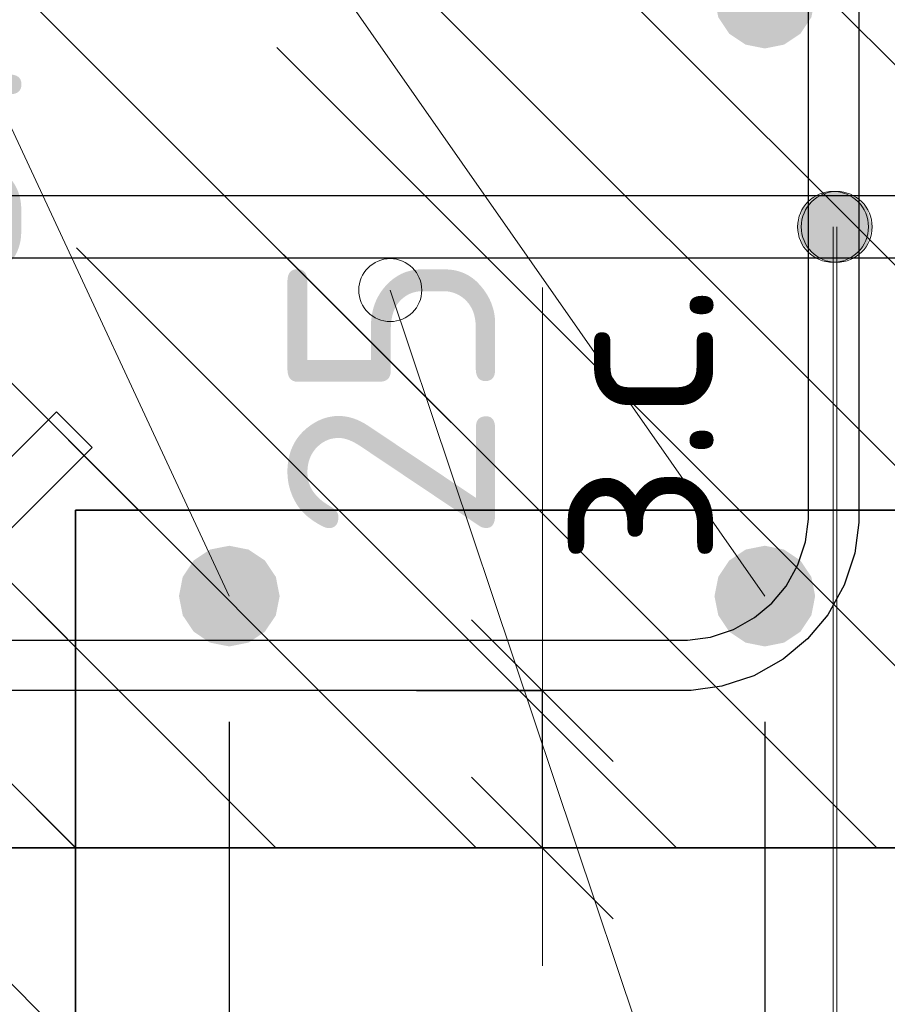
# Model space of a CAD drawing. Header units: metres. Extents: x -38 to 97, y -15 to 21.
# Tile 119 of 205: x 72.367 to 72.505, y 6.353 to 6.51. Entities that reach past the tile are written whole.
import ezdxf

# ---------------------------------------------------------------- set-up
doc = ezdxf.new("R2010")
doc.units = ezdxf.units.M
doc.header["$PDMODE"] = 65
for name, color, linetype, lineweight in [('XR$3$Арм.стержн. Хомут', 240, 'Continuous', 35), ('XR$3$Арм.стержн.горизонт. 1', 180, 'Continuous', 35), ('XR$3$Размерная линия (1)', 7, 'Continuous', 13), ('XR$3$Размерная линия_ общее', 7, 'Continuous', 13), ('XR$4$Арм. стержнями нижней зоны', 180, 'Continuous', 35), ('XR$4$Арм.стержн. Арматура края', 96, 'Continuous', 35), ('XR$4$Размерная линия (1)', 7, 'Continuous', 13), ('XR$6$Арм. стержнями нижней зоны', 180, 'Continuous', 35), ('XR$6$Арм.стержн. Арматура края', 96, 'Continuous', 35), ('XR$6$Размерная линия (1)', 7, 'Continuous', 13)]:
    doc.layers.add(name, color=color, linetype=linetype, lineweight=lineweight)
doc.styles.add('ISOCPEUR', font='txt')
doc.dimstyles.new('DIMSTYLE_11', dxfattribs={"dimtxt": 0.033, "dimasz": 0.0375, "dimexe": 0, "dimexo": 0, "dimgap": 0.0165, "dimtad": 2, "dimdec": 0, "dimlfac": 1000, "dimrnd": 1, "dimzin": 12, "dimdsep": 46, "dimtxsty": 'ISOCPEUR', "dimblk1": 'ALL_ML_STRICH', "dimblk2": 'ALL_ML_STRICH', "dimsah": 1, "dimcen": 0, "dimclrd": 7, "dimclre": 256, "dimclrt": 7, "dimadec": 0, "dimazin": 0, "dimtfac": 1, "dimtdec": 0, "dimtix": 1, "dimtmove": 2, "dimatfit": 3, "dimfxl": 0, "dimtvp": 1.2, "dimtzin": 0, "dimlwd": 0, "dimlwe": -3, "dimarcsym": 0})
doc.dimstyles.new('DIMSTYLE_12', dxfattribs={"dimtxt": 0.03, "dimasz": 0.03, "dimexe": 0, "dimexo": 0, "dimgap": 0.015, "dimtad": 2, "dimdec": 0, "dimlfac": 1000, "dimrnd": 1, "dimzin": 12, "dimdsep": 46, "dimtxsty": 'ISOCPEUR', "dimblk1": 'ALL_ML_STRICH', "dimblk2": 'ALL_ML_STRICH', "dimsah": 1, "dimcen": 0, "dimclrd": 7, "dimclre": 256, "dimclrt": 7, "dimadec": 0, "dimazin": 0, "dimtfac": 1, "dimtdec": 0, "dimtix": 1, "dimtmove": 2, "dimatfit": 3, "dimfxl": 0, "dimtzin": 0, "dimlwd": 0, "dimlwe": -3, "dimarcsym": 0})
doc.dimstyles.new('DIMSTYLE_14', dxfattribs={"dimtxt": 0.03, "dimasz": 0.03, "dimexe": 0, "dimexo": 0, "dimgap": 0.015, "dimtad": 2, "dimdec": 0, "dimlfac": 1000, "dimrnd": 1, "dimzin": 12, "dimdsep": 46, "dimtxsty": 'ISOCPEUR', "dimblk1": 'ALL_ML_STRICH', "dimblk2": 'ALL_ML_STRICH', "dimsah": 1, "dimcen": 0, "dimclrd": 7, "dimclre": 256, "dimclrt": 7, "dimadec": 0, "dimazin": 0, "dimtfac": 1, "dimtdec": 0, "dimtix": 1, "dimtmove": 2, "dimatfit": 3, "dimfxl": 0, "dimtvp": 1.2, "dimtzin": 0, "dimlwd": 0, "dimlwe": -3, "dimarcsym": 0})
doc.dimstyles.new('DIMSTYLE_9', dxfattribs={"dimtxt": 0.033, "dimasz": 0.0375, "dimexe": 0, "dimexo": 0, "dimgap": 0.0165, "dimtad": 2, "dimdec": 0, "dimlfac": 1000, "dimrnd": 1, "dimzin": 12, "dimdsep": 46, "dimtxsty": 'ISOCPEUR', "dimblk1": 'ALL_ML_STRICH', "dimblk2": 'ALL_ML_STRICH', "dimsah": 1, "dimcen": 0, "dimclrd": 7, "dimclre": 256, "dimclrt": 7, "dimadec": 0, "dimazin": 0, "dimtfac": 1, "dimtdec": 0, "dimtix": 1, "dimtmove": 2, "dimatfit": 3, "dimfxl": 0, "dimtvp": 1.2, "dimtzin": 0, "dimlwd": 0, "dimlwe": -3, "dimarcsym": 0})
pattern_1 = [(135, (0, 0), (-0.031819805, -0.031819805), [0.4, -0.05, 0, -0.05]), (135, (-0.01591, -0.01591), (-0.031819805, -0.031819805), [0.8, -0.1, 0.1, -0.1])]

# ---------------------------------------------------------------- blocks, each defined once
blk = doc.blocks.new('ALL_ML_STRICH')
at = {"color": 0, "linetype": 'ByBlock', "lineweight": -2}
for p, q in [((0, -0.5), (0, 0.5)), ((-0.3, -0.3), (0.3, 0.3)), ((-1, 0), (0.5, 0))]:
    blk.add_line(p, q, dxfattribs=at)
blk = doc.blocks.new('*D68')
at = {"layer": 'DEFPOINTS', "color": 7, "linetype": 'Continuous', "lineweight": 13, "transparency": 33554687}
for p in [(72.27526, 6.46063), (72.27526, 6.42564), (72.30026, 6.42064)]:
    blk.add_point(p, dxfattribs=at)
at = {"layer": 'XR$3$Размерная линия_ общее', "color": 253, "linetype": 'Continuous', "lineweight": -2, "true_color": 0xa0a0a0, "transparency": 33554687}
for p, q in [((72.27526, 6.44564), (72.27526, 6.46063)), ((72.30026, 6.44064), (72.30026, 6.46063))]:
    blk.add_line(p, q, dxfattribs=at)
at = {"layer": 'XR$3$Размерная линия_ общее', "color": 7, "linetype": 'Continuous', "lineweight": -2, "transparency": 33554687}
blk.add_line((72.27526, 6.46063), (72.30026, 6.46063), dxfattribs=at)
at = {"layer": 'XR$3$Размерная линия_ общее', "color": 7, "linetype": 'Continuous', "lineweight": 13, "transparency": 33554687, "xscale": 0.0375, "yscale": 0.0375, "zscale": 0.0375, "rotation": 180}
blk.add_blockref('ALL_ML_STRICH', (72.27526, 6.46063), dxfattribs=at)
at = {"layer": 'XR$3$Размерная линия_ общее', "color": 7, "linetype": 'Continuous', "lineweight": 13, "transparency": 33554687, "xscale": 0.0375, "yscale": 0.0375, "zscale": 0.0375}
blk.add_blockref('ALL_ML_STRICH', (72.30026, 6.46063), dxfattribs=at)
at = {"layer": 'XR$3$Размерная линия_ общее', "color": 7, "linetype": 'Continuous', "lineweight": 13, "transparency": 33554687, "insert": (72.34699, 6.48463), "char_height": 0.033, "width": 0.066, "attachment_point": 5, "style": 'ISOCPEUR'}
blk.add_mtext('\\A1;{25}', dxfattribs=at)
at = {"layer": 'XR$3$Размерная линия_ общее', "color": 7, "linetype": 'Continuous', "lineweight": 13, "transparency": 33554687, "insert": (72.32004, 6.46042), "char_height": 0.027, "width": 0.00135, "attachment_point": 1, "line_spacing_factor": 0.60241, "style": 'ISOCPEUR'}
blk.add_mtext('з.с.', dxfattribs=at)
blk = doc.blocks.new('*D70')
at = {"layer": 'DEFPOINTS', "color": 7, "linetype": 'Continuous', "lineweight": 13, "transparency": 33554687}
for p in [(72.40997, 6.40326), (72.41497, 6.37826), (72.44996, 6.37826)]:
    blk.add_point(p, dxfattribs=at)
at = {"layer": 'XR$3$Размерная линия_ общее', "color": 253, "linetype": 'Continuous', "lineweight": -2, "true_color": 0xa0a0a0, "transparency": 33554687}
for p, q in [((72.42997, 6.40326), (72.44996, 6.40326)), ((72.43497, 6.37826), (72.44996, 6.37826))]:
    blk.add_line(p, q, dxfattribs=at)
at = {"layer": 'XR$3$Размерная линия_ общее', "color": 7, "linetype": 'Continuous', "lineweight": -2, "transparency": 33554687}
blk.add_line((72.44996, 6.37826), (72.44996, 6.40326), dxfattribs=at)
at = {"layer": 'XR$3$Размерная линия_ общее', "color": 7, "linetype": 'Continuous', "lineweight": 13, "transparency": 33554687, "xscale": 0.0375, "yscale": 0.0375, "zscale": 0.0375}
for p, rotation in [((72.44996, 6.40326), 90), ((72.44996, 6.37826), 270)]:
    blk.add_blockref('ALL_ML_STRICH', p, dxfattribs=dict(at, rotation=rotation))
at = {"layer": 'XR$3$Размерная линия_ общее', "color": 7, "linetype": 'Continuous', "lineweight": 13, "transparency": 33554687, "insert": (72.45016, 6.42304), "char_height": 0.027, "width": 0.00135, "attachment_point": 1, "rotation": 90, "line_spacing_factor": 0.60241, "style": 'ISOCPEUR'}
blk.add_mtext('з.с.', dxfattribs=at)
at = {"layer": 'XR$3$Размерная линия_ общее', "color": 7, "linetype": 'Continuous', "lineweight": 13, "transparency": 33554687, "insert": (72.42596, 6.44998), "char_height": 0.033, "width": 0.066, "attachment_point": 5, "rotation": 90, "style": 'ISOCPEUR'}
blk.add_mtext('\\A1;{25}', dxfattribs=at)
blk = doc.blocks.new('*D71')
at = {"layer": 'DEFPOINTS', "color": 7, "linetype": 'Continuous', "lineweight": 13, "transparency": 33554687}
for p in [(72.2753, 6.37826), (72.52526, 6.37826), (72.2753, 6.23802)]:
    blk.add_point(p, dxfattribs=at)
at = {"layer": 'XR$3$Размерная линия (1)', "color": 9, "linetype": 'Continuous', "lineweight": -2, "true_color": 0xc7c7c7, "transparency": 33554687}
for p, q in [((72.2753, 6.35826), (72.2753, 6.23802)), ((72.52526, 6.35826), (72.52526, 6.23802))]:
    blk.add_line(p, q, dxfattribs=at)
at = {"layer": 'XR$3$Размерная линия (1)', "color": 7, "linetype": 'Continuous', "lineweight": -2, "transparency": 33554687}
blk.add_line((72.2753, 6.23802), (72.52526, 6.23802), dxfattribs=at)
at = {"layer": 'XR$3$Размерная линия (1)', "color": 7, "linetype": 'Continuous', "lineweight": 13, "transparency": 33554687, "xscale": 0.03, "yscale": 0.03, "zscale": 0.03, "rotation": 180}
blk.add_blockref('ALL_ML_STRICH', (72.2753, 6.23802), dxfattribs=at)
at = {"layer": 'XR$3$Размерная линия (1)', "color": 7, "linetype": 'Continuous', "lineweight": 13, "transparency": 33554687, "xscale": 0.03, "yscale": 0.03, "zscale": 0.03}
blk.add_blockref('ALL_ML_STRICH', (72.52526, 6.23802), dxfattribs=at)
at = {"layer": 'XR$3$Размерная линия (1)', "color": 7, "linetype": 'Continuous', "lineweight": 13, "transparency": 33554687, "insert": (72.40178, 6.26052), "char_height": 0.03, "width": 0.09, "attachment_point": 5, "style": 'ISOCPEUR'}
blk.add_mtext('\\A1;{250}', dxfattribs=at)
blk = doc.blocks.new('*D74')
at = {"layer": 'DEFPOINTS', "color": 7, "linetype": 'Continuous', "lineweight": 13, "transparency": 33554687}
for p in [(72.31523, 6.41826), (72.40023, 6.41826), (72.31523, 6.30302)]:
    blk.add_point(p, dxfattribs=at)
at = {"layer": 'XR$3$Размерная линия (1)', "color": 9, "linetype": 'Continuous', "lineweight": -2, "true_color": 0xc7c7c7, "transparency": 33554687}
for p, q in [((72.31523, 6.39826), (72.31523, 6.30302)), ((72.40023, 6.39826), (72.40023, 6.30302))]:
    blk.add_line(p, q, dxfattribs=at)
at = {"layer": 'XR$3$Размерная линия (1)', "color": 7, "linetype": 'Continuous', "lineweight": -2, "transparency": 33554687}
blk.add_line((72.31523, 6.30302), (72.40023, 6.30302), dxfattribs=at)
at = {"layer": 'XR$3$Размерная линия (1)', "color": 7, "linetype": 'Continuous', "lineweight": 13, "transparency": 33554687, "xscale": 0.03, "yscale": 0.03, "zscale": 0.03, "rotation": 180}
blk.add_blockref('ALL_ML_STRICH', (72.31523, 6.30302), dxfattribs=at)
at = {"layer": 'XR$3$Размерная линия (1)', "color": 7, "linetype": 'Continuous', "lineweight": 13, "transparency": 33554687, "xscale": 0.03, "yscale": 0.03, "zscale": 0.03}
blk.add_blockref('ALL_ML_STRICH', (72.40023, 6.30302), dxfattribs=at)
at = {"layer": 'XR$3$Размерная линия (1)', "color": 7, "linetype": 'Continuous', "lineweight": 13, "transparency": 33554687, "insert": (72.35923, 6.32552), "char_height": 0.03, "width": 0.06, "attachment_point": 5, "style": 'ISOCPEUR'}
blk.add_mtext('\\A1;{85}', dxfattribs=at)
blk = doc.blocks.new('*D75')
at = {"layer": 'DEFPOINTS', "color": 7, "linetype": 'Continuous', "lineweight": 13, "transparency": 33554687}
for p in [(72.40023, 6.41826), (72.4853, 6.41826), (72.40023, 6.30302)]:
    blk.add_point(p, dxfattribs=at)
at = {"layer": 'XR$3$Размерная линия (1)', "color": 9, "linetype": 'Continuous', "lineweight": -2, "true_color": 0xc7c7c7, "transparency": 33554687}
for p, q in [((72.40023, 6.39826), (72.40023, 6.30302)), ((72.4853, 6.39826), (72.4853, 6.30302))]:
    blk.add_line(p, q, dxfattribs=at)
at = {"layer": 'XR$3$Размерная линия (1)', "color": 7, "linetype": 'Continuous', "lineweight": -2, "transparency": 33554687}
blk.add_line((72.40023, 6.30302), (72.4853, 6.30302), dxfattribs=at)
at = {"layer": 'XR$3$Размерная линия (1)', "color": 7, "linetype": 'Continuous', "lineweight": 13, "transparency": 33554687, "xscale": 0.03, "yscale": 0.03, "zscale": 0.03, "rotation": 180}
blk.add_blockref('ALL_ML_STRICH', (72.40023, 6.30302), dxfattribs=at)
at = {"layer": 'XR$3$Размерная линия (1)', "color": 7, "linetype": 'Continuous', "lineweight": 13, "transparency": 33554687, "xscale": 0.03, "yscale": 0.03, "zscale": 0.03}
blk.add_blockref('ALL_ML_STRICH', (72.4853, 6.30302), dxfattribs=at)
at = {"layer": 'XR$3$Размерная линия (1)', "color": 7, "linetype": 'Continuous', "lineweight": 13, "transparency": 33554687, "insert": (72.44426, 6.32552), "char_height": 0.03, "width": 0.06, "attachment_point": 5, "style": 'ISOCPEUR'}
blk.add_mtext('\\A1;{85}', dxfattribs=at)
blk = doc.blocks.new('*D76')
at = {"layer": 'DEFPOINTS', "color": 7, "linetype": 'Continuous', "lineweight": 13, "transparency": 33554687}
for p in [(72.4853, 6.41826), (72.52526, 6.37826), (72.4853, 6.30302)]:
    blk.add_point(p, dxfattribs=at)
at = {"layer": 'XR$3$Размерная линия (1)', "color": 9, "linetype": 'Continuous', "lineweight": -2, "true_color": 0xc7c7c7, "transparency": 33554687}
for p, q in [((72.4853, 6.39826), (72.4853, 6.30302)), ((72.52526, 6.35826), (72.52526, 6.30302))]:
    blk.add_line(p, q, dxfattribs=at)
at = {"layer": 'XR$3$Размерная линия (1)', "color": 7, "linetype": 'Continuous', "lineweight": -2, "transparency": 33554687}
blk.add_line((72.4853, 6.30302), (72.52526, 6.30302), dxfattribs=at)
at = {"layer": 'XR$3$Размерная линия (1)', "color": 7, "linetype": 'Continuous', "lineweight": 13, "transparency": 33554687, "xscale": 0.03, "yscale": 0.03, "zscale": 0.03, "rotation": 180}
blk.add_blockref('ALL_ML_STRICH', (72.4853, 6.30302), dxfattribs=at)
at = {"layer": 'XR$3$Размерная линия (1)', "color": 7, "linetype": 'Continuous', "lineweight": 13, "transparency": 33554687, "xscale": 0.03, "yscale": 0.03, "zscale": 0.03}
blk.add_blockref('ALL_ML_STRICH', (72.52526, 6.30302), dxfattribs=at)
at = {"layer": 'XR$3$Размерная линия (1)', "color": 7, "linetype": 'Continuous', "lineweight": 13, "transparency": 33554687, "insert": (72.5656, 6.32522), "char_height": 0.03, "width": 0.06, "attachment_point": 5, "style": 'ISOCPEUR'}
blk.add_mtext('\\A1;{40}', dxfattribs=at)
blk = doc.blocks.new('*D379')
at = {"layer": 'DEFPOINTS', "color": 7, "linetype": 'Continuous', "lineweight": 13, "transparency": 33554687}
for p in [(72.3358, 6.37192), (72.37577, 6.33192), (72.3358, 6.25669)]:
    blk.add_point(p, dxfattribs=at)
at = {"layer": 'XR$4$Размерная линия (1)', "color": 9, "linetype": 'Continuous', "lineweight": -2, "true_color": 0xc7c7c7, "transparency": 33554687}
for p, q in [((72.3358, 6.35192), (72.3358, 6.25669)), ((72.37577, 6.31192), (72.37577, 6.25669))]:
    blk.add_line(p, q, dxfattribs=at)
at = {"layer": 'XR$4$Размерная линия (1)', "color": 7, "linetype": 'Continuous', "lineweight": -2, "transparency": 33554687}
blk.add_line((72.3358, 6.25669), (72.37577, 6.25669), dxfattribs=at)
at = {"layer": 'XR$4$Размерная линия (1)', "color": 7, "linetype": 'Continuous', "lineweight": 13, "transparency": 33554687, "xscale": 0.03, "yscale": 0.03, "zscale": 0.03, "rotation": 180}
blk.add_blockref('ALL_ML_STRICH', (72.3358, 6.25669), dxfattribs=at)
at = {"layer": 'XR$4$Размерная линия (1)', "color": 7, "linetype": 'Continuous', "lineweight": 13, "transparency": 33554687, "xscale": 0.03, "yscale": 0.03, "zscale": 0.03}
blk.add_blockref('ALL_ML_STRICH', (72.37577, 6.25669), dxfattribs=at)
at = {"layer": 'XR$4$Размерная линия (1)', "color": 7, "linetype": 'Continuous', "lineweight": 13, "transparency": 33554687, "insert": (72.41611, 6.27889), "char_height": 0.03, "width": 0.06, "attachment_point": 5, "style": 'ISOCPEUR'}
blk.add_mtext('\\A1;{40}', dxfattribs=at)
blk = doc.blocks.new('*D770')
at = {"layer": 'DEFPOINTS', "color": 7, "linetype": 'Continuous', "lineweight": 13, "transparency": 33554687}
for p in [(72.3358, 6.37192), (72.37577, 6.33192), (72.3358, 6.25669)]:
    blk.add_point(p, dxfattribs=at)
at = {"layer": 'XR$6$Размерная линия (1)', "color": 9, "linetype": 'Continuous', "lineweight": -2, "true_color": 0xc7c7c7, "transparency": 33554687}
for p, q in [((72.3358, 6.35192), (72.3358, 6.25669)), ((72.37577, 6.31192), (72.37577, 6.25669))]:
    blk.add_line(p, q, dxfattribs=at)
at = {"layer": 'XR$6$Размерная линия (1)', "color": 7, "linetype": 'Continuous', "lineweight": -2, "transparency": 33554687}
blk.add_line((72.3358, 6.25669), (72.37577, 6.25669), dxfattribs=at)
at = {"layer": 'XR$6$Размерная линия (1)', "color": 7, "linetype": 'Continuous', "lineweight": 13, "transparency": 33554687, "xscale": 0.03, "yscale": 0.03, "zscale": 0.03, "rotation": 180}
blk.add_blockref('ALL_ML_STRICH', (72.3358, 6.25669), dxfattribs=at)
at = {"layer": 'XR$6$Размерная линия (1)', "color": 7, "linetype": 'Continuous', "lineweight": 13, "transparency": 33554687, "xscale": 0.03, "yscale": 0.03, "zscale": 0.03}
blk.add_blockref('ALL_ML_STRICH', (72.37577, 6.25669), dxfattribs=at)
at = {"layer": 'XR$6$Размерная линия (1)', "color": 7, "linetype": 'Continuous', "lineweight": 13, "transparency": 33554687, "insert": (72.41611, 6.27889), "char_height": 0.03, "width": 0.06, "attachment_point": 5, "style": 'ISOCPEUR'}
blk.add_mtext('\\A1;{40}', dxfattribs=at)

msp = doc.modelspace()

# ---------------------------------------------------------------- hatches: boundary and pattern name
at = {"linetype": 'Continuous', "lineweight": 25, "transparency": 33554687}
h = msp.add_hatch(dxfattribs=at)
h.set_pattern_fill('__________540', scale=0.015, style=0, pattern_type=2)
h.set_pattern_definition(pattern_1)
h.paths.add_polyline_path([(72.52526, 6.67826), (72.27526, 6.67826), (72.27526, 6.37826), (72.52526, 6.37826)], flags=0)
h = msp.add_hatch(dxfattribs=at)
h.set_pattern_fill('__________540', scale=0.015, style=0, pattern_type=2)
h.set_pattern_definition(pattern_1)
h.paths.add_polyline_path([(72.37577, 6.43192), (72.12578, 6.43192), (72.12578, 6.63192), (72.12577, 6.63192), (72.12577, 6.33192), (72.37577, 6.33192)], flags=0)
h = msp.add_hatch(dxfattribs=at)
h.set_pattern_fill('__________540', scale=0.015, style=0, pattern_type=2)
h.set_pattern_definition(pattern_1)
h.paths.add_polyline_path([(72.37577, 6.43192), (72.12578, 6.43192), (72.12578, 6.63192), (72.12577, 6.63192), (72.12577, 6.33192), (72.37577, 6.33192)], flags=0)
at = {"linetype": 'Continuous', "lineweight": 13, "transparency": 33554687}
h = msp.add_hatch(dxfattribs=at)
h.set_pattern_fill('__________540', scale=0.015, style=0, pattern_type=2)
h.set_pattern_definition(pattern_1)
h.paths.add_polyline_path([(72.12578, 6.63192), (72.12578, 6.43192), (72.57861, 6.43192), (72.57861, 6.63192)], flags=0)
h = msp.add_hatch(dxfattribs=at)
h.set_pattern_fill('__________540', scale=0.015, style=0, pattern_type=2)
h.set_pattern_definition(pattern_1)
h.paths.add_polyline_path([(72.12578, 6.63192), (72.12578, 6.43192), (72.57861, 6.43192), (72.57861, 6.63192)], flags=0)
at = {"layer": 'XR$3$Арм.стержн.горизонт. 1', "linetype": 'Continuous', "lineweight": 50, "transparency": 33554687}
for points in [[(72.4933, 6.51326), (72.49269, 6.51632), (72.49096, 6.51892), (72.48836, 6.52065), (72.4853, 6.52126), (72.48224, 6.52065), (72.47965, 6.51892), (72.47791, 6.51632), (72.4773, 6.51326), (72.47791, 6.5102), (72.47965, 6.5076), (72.48224, 6.50587), (72.4853, 6.50526), (72.48836, 6.50587), (72.49096, 6.5076), (72.49269, 6.5102)], [(72.40823, 6.41826), (72.40762, 6.42132), (72.40588, 6.42392), (72.40329, 6.42565), (72.40023, 6.42626), (72.39716, 6.42565), (72.39457, 6.42392), (72.39283, 6.42132), (72.39223, 6.41826), (72.39283, 6.4152), (72.39457, 6.4126), (72.39716, 6.41087), (72.40023, 6.41026), (72.40329, 6.41087), (72.40588, 6.4126), (72.40762, 6.4152)], [(72.4933, 6.41826), (72.49269, 6.42132), (72.49096, 6.42392), (72.48836, 6.42565), (72.4853, 6.42626), (72.48224, 6.42565), (72.47965, 6.42392), (72.47791, 6.42132), (72.4773, 6.41826), (72.47791, 6.4152), (72.47965, 6.4126), (72.48224, 6.41087), (72.4853, 6.41026), (72.48836, 6.41087), (72.49096, 6.4126), (72.49269, 6.4152)]]:
    msp.add_hatch(color=7, dxfattribs=at).paths.add_polyline_path(points)
at = {"layer": 'XR$4$Арм. стержнями нижней зоны', "linetype": 'Continuous', "lineweight": 13, "transparency": 33554687}
for points in [[(72.49332, 6.48176), (72.49895, 6.48176), (72.49614, 6.48255)], [(72.4913, 6.47974), (72.50097, 6.47974), (72.49895, 6.48176)], [(72.4913, 6.47974), (72.49895, 6.48176), (72.49332, 6.48176)], [(72.49051, 6.47692), (72.50176, 6.47692), (72.50097, 6.47974)], [(72.49051, 6.47692), (72.50097, 6.47974), (72.4913, 6.47974)], [(72.4913, 6.47411), (72.50176, 6.47692), (72.49051, 6.47692)], [(72.4913, 6.47411), (72.50097, 6.47411), (72.50176, 6.47692)], [(72.49332, 6.47209), (72.50097, 6.47411), (72.4913, 6.47411)], [(72.49332, 6.47209), (72.49895, 6.47209), (72.50097, 6.47411)], [(72.49895, 6.47209), (72.49332, 6.47209), (72.49614, 6.4713)]]:
    msp.add_hatch(color=7, dxfattribs=at).paths.add_polyline_path(points)
at = {"layer": 'XR$6$Арм. стержнями нижней зоны', "linetype": 'Continuous', "lineweight": 13, "transparency": 33554687}
for points in [[(72.49391, 6.48176), (72.49954, 6.48176), (72.49672, 6.48255)], [(72.49189, 6.47974), (72.50156, 6.47974), (72.49954, 6.48176)], [(72.49189, 6.47974), (72.49954, 6.48176), (72.49391, 6.48176)], [(72.4911, 6.47692), (72.50235, 6.47692), (72.50156, 6.47974)], [(72.4911, 6.47692), (72.50156, 6.47974), (72.49189, 6.47974)], [(72.49189, 6.47411), (72.50235, 6.47692), (72.4911, 6.47692)], [(72.49189, 6.47411), (72.50156, 6.47411), (72.50235, 6.47692)], [(72.49391, 6.47209), (72.50156, 6.47411), (72.49189, 6.47411)], [(72.49391, 6.47209), (72.49954, 6.47209), (72.50156, 6.47411)], [(72.49954, 6.47209), (72.49391, 6.47209), (72.49672, 6.4713)]]:
    msp.add_hatch(color=7, dxfattribs=at).paths.add_polyline_path(points)

# ---------------------------------------------------------------- linework, layer by layer
at = {"color": 7, "linetype": 'Continuous', "lineweight": 13, "transparency": 33554687}
for p, q in [((72.4258, 6.46687), (72.49614, 6.25688)), ((72.4258, 6.46687), (72.49614, 6.25688)), ((72.44996, 6.40326), (72.44996, 6.46726))]:
    msp.add_line(p, q, dxfattribs=at)
at = {"color": 7, "linetype": 'Continuous', "lineweight": 35, "transparency": 33554687}
for p, q in [((72.37577, 6.33192), (72.37577, 6.43192)), ((72.37577, 6.43192), (72.57861, 6.43192)), ((72.37577, 6.43192), (72.57861, 6.43192)), ((72.37577, 6.33192), (72.37577, 6.43192)), ((72.27526, 6.37826), (72.52526, 6.37826))]:
    msp.add_line(p, q, dxfattribs=at)
at = {"color": 7, "linetype": 'Continuous', "lineweight": 13, "transparency": 33554687}
msp.add_circle((72.4258, 6.46687), 0.005, dxfattribs=at)
msp.add_circle((72.4258, 6.46687), 0.005, dxfattribs=at)
at = {"layer": 'XR$3$Арм.стержн. Хомут', "color": 40, "linetype": 'Continuous', "lineweight": 25, "transparency": 33554687}
for points in [[(72.3269, 6.64926), (72.47359, 6.64926), (72.47847, 6.64858), (72.48355, 6.64691), (72.48822, 6.64429), (72.49207, 6.64107), (72.49529, 6.63722), (72.49791, 6.63254), (72.49959, 6.62746), (72.50026, 6.62258), (72.50026, 6.42994), (72.49959, 6.42506), (72.49791, 6.41998), (72.49529, 6.4153), (72.49207, 6.41145), (72.48822, 6.40823), (72.48355, 6.40561), (72.47847, 6.40394), (72.47359, 6.40326), (72.3269, 6.40326)], [(72.3269, 6.64926), (72.47359, 6.64926), (72.47847, 6.64858), (72.48355, 6.64691), (72.48822, 6.64429), (72.49207, 6.64107), (72.49529, 6.63722), (72.49791, 6.63254), (72.49959, 6.62746), (72.50026, 6.62258), (72.50026, 6.42994), (72.49959, 6.42506), (72.49791, 6.41998), (72.49529, 6.4153), (72.49207, 6.41145), (72.48822, 6.40823), (72.48355, 6.40561), (72.47847, 6.40394), (72.47359, 6.40326), (72.3269, 6.40326)], [(72.32746, 6.41126), (72.47303, 6.41126), (72.47665, 6.41176), (72.48031, 6.41297), (72.48367, 6.41485), (72.4864, 6.41713), (72.48868, 6.41986), (72.49055, 6.42321), (72.49176, 6.42687), (72.49226, 6.43049), (72.49226, 6.62203), (72.49176, 6.62564), (72.49055, 6.62931), (72.48868, 6.63266), (72.4864, 6.63539), (72.48367, 6.63767), (72.48031, 6.63955), (72.47665, 6.64076), (72.47303, 6.64126), (72.32746, 6.64126)], [(72.32746, 6.41126), (72.47303, 6.41126), (72.47665, 6.41176), (72.48031, 6.41297), (72.48367, 6.41485), (72.4864, 6.41713), (72.48868, 6.41986), (72.49055, 6.42321), (72.49176, 6.42687), (72.49226, 6.43049), (72.49226, 6.62203), (72.49176, 6.62564), (72.49055, 6.62931), (72.48868, 6.63266), (72.4864, 6.63539), (72.48367, 6.63767), (72.48031, 6.63955), (72.47665, 6.64076), (72.47303, 6.64126), (72.32746, 6.64126)], [(72.3421, 6.41685), (72.37277, 6.44752), (72.37843, 6.44187), (72.34756, 6.41099)], [(72.3421, 6.41685), (72.37277, 6.44752), (72.37843, 6.44187), (72.34756, 6.41099)]]:
    msp.add_lwpolyline(points, dxfattribs=at)
at = {"layer": 'XR$3$Арм.стержн.горизонт. 1', "color": 7, "linetype": 'Continuous', "lineweight": 13, "transparency": 33554687}
for q in [(72.4853, 6.41826), (72.40023, 6.41826)]:
    msp.add_line((72.23031, 6.78305), q, dxfattribs=at)
at = {"layer": 'XR$4$Арм. стержнями нижней зоны', "color": 7, "linetype": 'Continuous', "lineweight": 13, "transparency": 33554687}
for p, q in [((72.49614, 6.48255), (72.49614, 6.48255)), ((72.49051, 6.47692), (72.49051, 6.47692)), ((72.49614, 6.25688), (72.49614, 6.47692)), ((72.50176, 6.47692), (72.50176, 6.47692)), ((72.49614, 6.4713), (72.49614, 6.4713))]:
    msp.add_line(p, q, dxfattribs=at)
at = {"layer": 'XR$4$Арм. стержнями нижней зоны', "color": 4, "linetype": 'Continuous', "lineweight": 25, "transparency": 33554687}
msp.add_lwpolyline([(72.15077, 6.48192), (72.58361, 6.48192), (72.58361, 6.47192), (72.15077, 6.47192), (72.15077, 6.48192)], dxfattribs=at)
at = {"layer": 'XR$4$Арм. стержнями нижней зоны', "color": 7, "linetype": 'Continuous', "lineweight": 13, "transparency": 33554687}
msp.add_circle((72.49614, 6.47692), 0.00563, dxfattribs=at)
at = {"layer": 'XR$4$Арм.стержн. Арматура края', "color": 4, "linetype": 'Continuous', "lineweight": 25, "transparency": 33554687}
for points in [[(72.58361, 6.47192), (72.17933, 6.47192), (72.17411, 6.47265), (72.16868, 6.47444), (72.16367, 6.47725), (72.15954, 6.4807), (72.15609, 6.48482), (72.15328, 6.48983), (72.15149, 6.49527), (72.15077, 6.50049), (72.15077, 6.57736), (72.15149, 6.58258), (72.15328, 6.58801), (72.15609, 6.59302), (72.15954, 6.59715), (72.16367, 6.6006), (72.16868, 6.60341), (72.17411, 6.6052), (72.17933, 6.60592), (72.58361, 6.60592)], [(72.58361, 6.59592), (72.18002, 6.59592), (72.17639, 6.59542), (72.17272, 6.59421), (72.16936, 6.59233), (72.16664, 6.59005), (72.16436, 6.58733), (72.16248, 6.58397), (72.16127, 6.5803), (72.16077, 6.57667), (72.16077, 6.50118), (72.16127, 6.49755), (72.16248, 6.49388), (72.16436, 6.49052), (72.16664, 6.4878), (72.16936, 6.48552), (72.17272, 6.48364), (72.17639, 6.48243), (72.18002, 6.48192), (72.58361, 6.48192)]]:
    msp.add_lwpolyline(points, dxfattribs=at)
at = {"layer": 'XR$6$Арм. стержнями нижней зоны', "color": 7, "linetype": 'Continuous', "lineweight": 13, "transparency": 33554687}
for p, q in [((72.49672, 6.48255), (72.49672, 6.48255)), ((72.4911, 6.47692), (72.4911, 6.47692)), ((72.49672, 6.25638), (72.49672, 6.47692)), ((72.50235, 6.47692), (72.50235, 6.47692)), ((72.49672, 6.4713), (72.49672, 6.4713))]:
    msp.add_line(p, q, dxfattribs=at)
at = {"layer": 'XR$6$Арм. стержнями нижней зоны', "color": 4, "linetype": 'Continuous', "lineweight": 25, "transparency": 33554687}
msp.add_lwpolyline([(72.15077, 6.48192), (72.58361, 6.48192), (72.58361, 6.47192), (72.15077, 6.47192), (72.15077, 6.48192)], dxfattribs=at)
at = {"layer": 'XR$6$Арм. стержнями нижней зоны', "color": 7, "linetype": 'Continuous', "lineweight": 13, "transparency": 33554687}
msp.add_circle((72.49672, 6.47692), 0.00563, dxfattribs=at)
at = {"layer": 'XR$6$Арм.стержн. Арматура края', "color": 4, "linetype": 'Continuous', "lineweight": 25, "transparency": 33554687}
for points in [[(72.58361, 6.47192), (72.17933, 6.47192), (72.17412, 6.47265), (72.16868, 6.47444), (72.16367, 6.47725), (72.15954, 6.4807), (72.15609, 6.48482), (72.15329, 6.48983), (72.15149, 6.49527), (72.15077, 6.50049), (72.15077, 6.57736), (72.15149, 6.58258), (72.15329, 6.58801), (72.15609, 6.59302), (72.15954, 6.59715), (72.16367, 6.6006), (72.16868, 6.60341), (72.17412, 6.6052), (72.17933, 6.60592), (72.58361, 6.60592)], [(72.58361, 6.59592), (72.18002, 6.59592), (72.17639, 6.59542), (72.17272, 6.59421), (72.16936, 6.59233), (72.16664, 6.59005), (72.16436, 6.58733), (72.16248, 6.58397), (72.16127, 6.5803), (72.16077, 6.57667), (72.16077, 6.50118), (72.16127, 6.49755), (72.16248, 6.49388), (72.16436, 6.49052), (72.16664, 6.4878), (72.16936, 6.48552), (72.17272, 6.48364), (72.17639, 6.48243), (72.18002, 6.48192), (72.58361, 6.48192)]]:
    msp.add_lwpolyline(points, dxfattribs=at)

# ---------------------------------------------------------------- dimensions: what is measured, and where the dimension line sits
at = {"layer": 'XR$3$Размерная линия (1)', "color": 7, "linetype": 'Continuous', "lineweight": 13, "transparency": 33554687}
for base, p1, p2, dimstyle, picture, middle in [((72.40023, 6.30302), (72.31523, 6.39826), (72.40023, 6.39826), 'DIMSTYLE_12', '*D74', (72.35923, 6.32552)), ((72.4853, 6.30302), (72.40023, 6.39826), (72.4853, 6.39826), 'DIMSTYLE_12', '*D75', (72.44426, 6.32552)), ((72.52526, 6.30302), (72.4853, 6.39826), (72.52526, 6.35826), 'DIMSTYLE_14', '*D76', (72.5656, 6.32522)), ((72.52526, 6.23802), (72.2753, 6.35826), (72.52526, 6.35826), 'DIMSTYLE_12', '*D71', (72.40178, 6.26052))]:
    dim = msp.add_linear_dim(base=base, p1=p1, p2=p2, dimstyle=dimstyle, override={"dimpost": '<>', "dimclrd": 7, "dimclre": 9, "dimclrt": 7, "dimlwd": 0, "dimlwe": 65533}, dxfattribs=at)
    dim.commit()
    dim.dimension.update_dxf_attribs({"geometry": picture, "text_midpoint": middle, "dimtype": 160})
at = {"layer": 'XR$3$Размерная линия_ общее', "color": 7, "linetype": 'Continuous', "lineweight": 13, "transparency": 33554687}
dim = msp.add_linear_dim(base=(72.30026, 6.46063), p1=(72.27526, 6.44564), p2=(72.30026, 6.44064), text='<>\\Xз.с.', dimstyle='DIMSTYLE_9', override={"dimpost": '<>', "dimclrd": 7, "dimclre": 253, "dimclrt": 7, "dimlwd": 0, "dimlwe": 65533}, dxfattribs=at)
dim.commit()
dim.dimension.update_dxf_attribs({"geometry": '*D68', "text_midpoint": (72.34699, 6.48463), "dimtype": 160})
dim = msp.add_linear_dim(base=(72.44996, 6.40326), p1=(72.43497, 6.37826), p2=(72.42997, 6.40326), angle=90, text='<>\\Xз.с.', dimstyle='DIMSTYLE_11', override={"dimpost": '<>', "dimclrd": 7, "dimclre": 253, "dimclrt": 7, "dimlwd": 0, "dimlwe": 65533}, dxfattribs=at)
dim.commit()
dim.dimension.update_dxf_attribs({"geometry": '*D70', "text_midpoint": (72.42596, 6.44998), "dimtype": 160})
at = {"layer": 'XR$4$Размерная линия (1)', "color": 7, "linetype": 'Continuous', "lineweight": 13, "transparency": 33554687}
dim = msp.add_linear_dim(base=(72.37577, 6.25669), p1=(72.3358, 6.35192), p2=(72.37577, 6.31192), dimstyle='DIMSTYLE_14', override={"dimpost": '<>', "dimclrd": 7, "dimclre": 9, "dimclrt": 7, "dimlwd": 0, "dimlwe": 65533}, dxfattribs=at)
dim.commit()
dim.dimension.update_dxf_attribs({"geometry": '*D379', "text_midpoint": (72.41611, 6.27889), "dimtype": 160})
at = {"layer": 'XR$6$Размерная линия (1)', "color": 7, "linetype": 'Continuous', "lineweight": 13, "transparency": 33554687}
dim = msp.add_linear_dim(base=(72.37577, 6.25669), p1=(72.3358, 6.35192), p2=(72.37577, 6.31192), dimstyle='DIMSTYLE_14', override={"dimpost": '<>', "dimclrd": 7, "dimclre": 9, "dimclrt": 7, "dimlwd": 0, "dimlwe": 65533}, dxfattribs=at)
dim.commit()
dim.dimension.update_dxf_attribs({"geometry": '*D770', "text_midpoint": (72.41611, 6.27889), "dimtype": 160})

doc.saveas('drawing.dxf')
